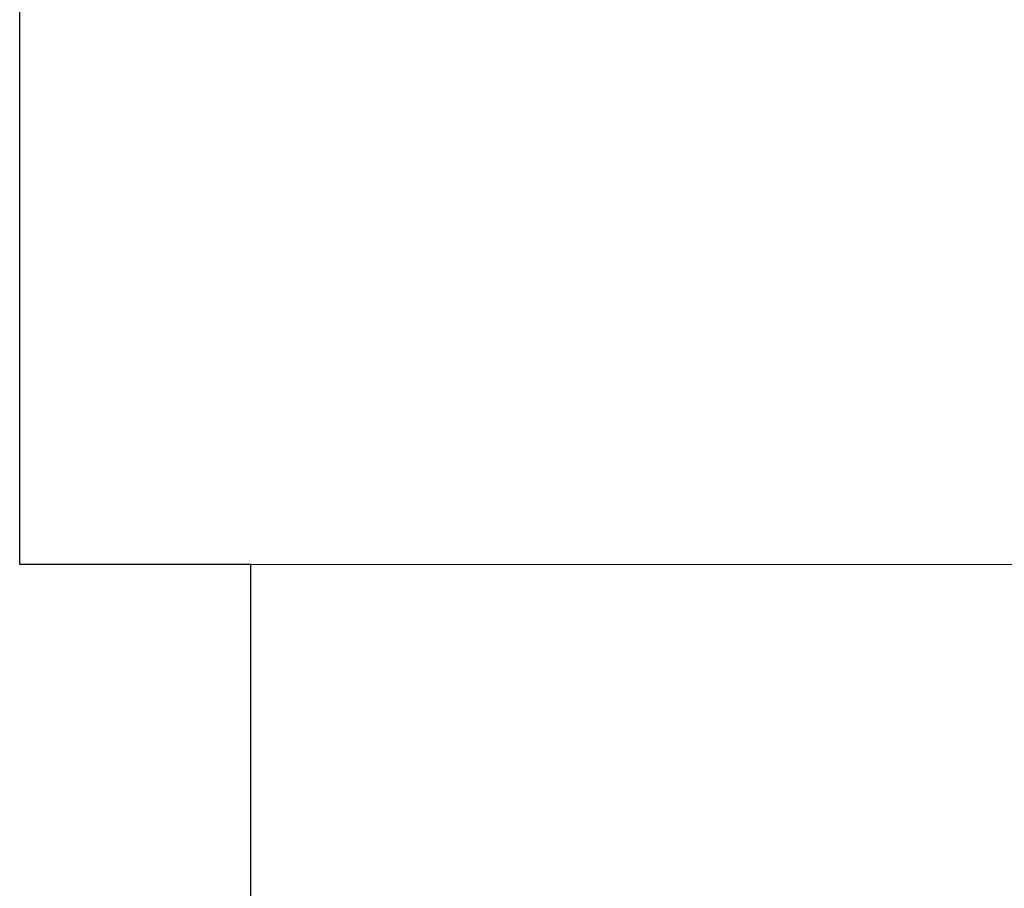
# Model space of a CAD drawing. Header units: millimetres. Extents: x -37445 to 120667, y -123620 to 254214.
# Tile 38 of 219: x 0 to 213, y -87150 to -86962. Entities that reach past the tile are written whole.
import ezdxf
from ezdxf import colors
from ezdxf.entities.mleader import LeaderData, LeaderLine
from ezdxf.math import Vec2, Vec3

# ---------------------------------------------------------------- set-up
doc = ezdxf.new("R2010")
doc.units = ezdxf.units.MM
doc.linetypes.add('xref_ACAD-LSN_dyspozytornia_PW_rzuty_12$0$DASHED', pattern=[19.05, 12.7, -6.35])
doc.layers.add('Inwentaryzacja$0$Leszno_dyspozytornia_inwentaryzacja$0$Inwentarka_opis', color=7, linetype='Continuous')
for name, color, linetype, lineweight in [('xref', 8, 'Continuous', 13), ('xref_ACAD-LSN_dyspozytornia_PW_rzuty_12$0$A widok wyżej', 8, 'xref_ACAD-LSN_dyspozytornia_PW_rzuty_12$0$DASHED', 9), ('xref_ACAD-LSN_dyspozytornia_PW_rzuty_12$0$A-Glaz', 8, 'Continuous', 9), ('xref_ACAD-LSN_dyspozytornia_PW_rzuty_12$0$A-Wall', 8, 'Continuous', 25)]:
    doc.layers.add(name, color=color, linetype=linetype, lineweight=lineweight)
doc.styles.add('Inwentaryzacja$0$Leszno_dyspozytornia_inwentaryzacja$0$Standard', font='arial.ttf')

# ---------------------------------------------------------------- blocks, each defined once
blk = doc.blocks.new('xref_ACAD-LSN_dyspozytornia_PW_rzuty_12')
at = {"layer": 'xref_ACAD-LSN_dyspozytornia_PW_rzuty_12$0$A widok wyżej', "linetype": 'xref_ACAD-LSN_dyspozytornia_PW_rzuty_12$0$DASHED', "lineweight": 9, "ltscale": 0.2}
blk.add_line((67643.684, 81981.22), (67466.684, 81981.22), dxfattribs=at)
at = {"layer": 'xref_ACAD-LSN_dyspozytornia_PW_rzuty_12$0$A-Glaz', "linetype": 'Continuous', "lineweight": 9}
blk.add_line((67643.684, 81981.22), (67466.684, 81981.22), dxfattribs=at)
at = {"layer": 'xref_ACAD-LSN_dyspozytornia_PW_rzuty_12$0$A-Wall', "linetype": 'Continuous', "lineweight": 25}
for p, q in [((67461.684, 81981.22), (67461.684, 82011.22)), ((67466.684, 81981.22), (67461.684, 81981.22)), ((67466.684, 81953.22), (67466.684, 81981.22))]:
    blk.add_line(p, q, dxfattribs=at)

msp = doc.modelspace()

# ---------------------------------------------------------------- block references
at = {"layer": 'xref', "xscale": 10, "yscale": 10, "zscale": 10}
msp.add_blockref('xref_ACAD-LSN_dyspozytornia_PW_rzuty_12', (-674616.84, -906892.2), dxfattribs=at)

# ---------------------------------------------------------------- next in the draw order: leaders
at = {"layer": 'Inwentaryzacja$0$Leszno_dyspozytornia_inwentaryzacja$0$Inwentarka_opis', "lineweight": 9}
ml = msp.add_multileader_mtext('Standard', dxfattribs=at)
ml.set_content('Hp=1,05', color=256, style='Inwentaryzacja$0$Leszno_dyspozytornia_inwentaryzacja$0$Standard')
ml.set_leader_properties(color=256)
ml.build(insert=Vec2(0, 0))
ml.multileader.update_dxf_attribs({"dogleg_length": 4, "arrow_head_size": 50})
ctx = ml.context
ctx.base_point, ctx.char_height, ctx.arrow_head_size, ctx.landing_gap_size, ctx.plane_origin = Vec3(25378.06, -87055.97), 125, 50, 15, Vec3(84509.39, 139199.46)
notes = []
notes.append((ctx, [(0, (0, 0, 0), (0, 0), (1, 0), 1, [])]))
ctx.mtext.insert, ctx.mtext.width = Vec3(25393.06, -86976.16), 5456.6853
ml = msp.add_multileader_mtext('Standard', dxfattribs=at)
ml.set_content('Hp=1,04', color=256, style='Inwentaryzacja$0$Leszno_dyspozytornia_inwentaryzacja$0$Standard')
ml.set_leader_properties(color=256)
ml.build(insert=Vec2(0, 0))
ml.multileader.update_dxf_attribs({"dogleg_length": 4, "arrow_head_size": 50})
ctx = ml.context
ctx.base_point, ctx.char_height, ctx.arrow_head_size, ctx.landing_gap_size, ctx.plane_origin = Vec3(28290.89, -87055.97), 125, 50, 15, Vec3(87422.22, 139199.46)
notes.append((ctx, [(0, (0, 0, 0), (0, 0), (1, 0), 1, [])]))
ctx.mtext.insert, ctx.mtext.width = Vec3(28305.89, -86976.16), 5456.6853
ml = msp.add_multileader_mtext('Standard', dxfattribs=at)
ml.set_content('Hp=1,07', color=256, style='Inwentaryzacja$0$Leszno_dyspozytornia_inwentaryzacja$0$Standard')
ml.set_leader_properties(color=256)
ml.build(insert=Vec2(0, 0))
ml.multileader.update_dxf_attribs({"dogleg_length": 4, "arrow_head_size": 50})
ctx = ml.context
ctx.base_point, ctx.char_height, ctx.arrow_head_size, ctx.landing_gap_size, ctx.plane_origin = Vec3(37401.37, -87055.97), 125, 50, 15, Vec3(96532.7, 139199.46)
notes.append((ctx, [(0, (0, 0, 0), (0, 0), (1, 0), 1, [])]))
ctx.mtext.insert, ctx.mtext.width = Vec3(37416.37, -86976.16), 5456.6853
for ctx, leaders in notes:
    for number, flags, end, landing, length, lines in leaders:
        leader = LeaderData()
        leader.index, (leader.has_last_leader_line, leader.has_dogleg_vector, leader.attachment_direction) = number, flags
        leader.last_leader_point, leader.dogleg_vector, leader.dogleg_length = Vec3(end), Vec3(landing), length
        for number, points, colour, breaks in lines:
            line = LeaderLine()
            line.index, line.vertices, line.color, line.breaks = number, Vec3.list(points), colors.encode_raw_color(colour), breaks
            leader.lines.append(line)
        ctx.leaders.append(leader)

doc.saveas('drawing.dxf')
